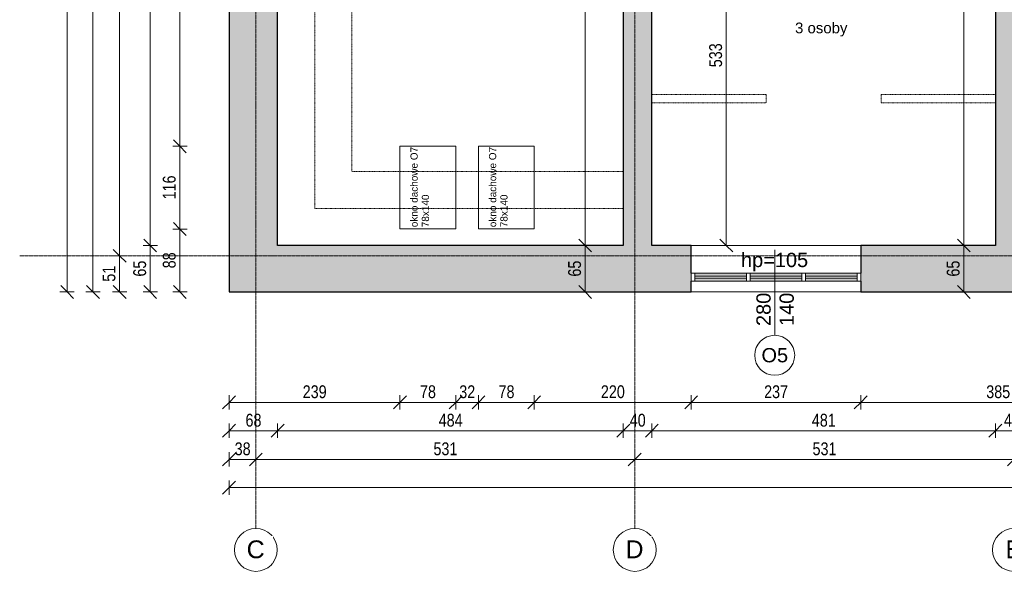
# Model space of a CAD drawing. Header units: centimetres. Extents: x 14827 to 20060, y -10807 to -8443.
# Tile 1 of 21: x 14827 to 16206, y -10807 to -10034. Entities that reach past the tile are written whole.
import ezdxf

# ---------------------------------------------------------------- set-up
doc = ezdxf.new("R2010")
doc.units = ezdxf.units.CM
for name, pattern in [('Aligning Line 1_8_', [0.635, 0.3175, -0.3175]), ('Kreska', [0.635, 0.3175, -0.3175]), ('Linia siatki', [0.9925, 0.47, -0.2175, 0.0875, -0.2175])]:
    doc.linetypes.add(name, pattern=pattern)
for name, color, linetype, lineweight in [('A-ANNO-DIMS', 211, 'Continuous', 9), ('A-ANNO-DIMS-100', 211, 'Continuous', 9), ('A-DETL', 90, 'Continuous', 9), ('A-DETL-HDLN', 90, 'Kreska', 9), ('A-DETL-THIN', 151, 'Continuous', 9), ('A-GLAZ', 151, 'Continuous', 9), ('A-WALL', 113, 'Continuous', 9), ('A-WALL-PATT', 111, 'Continuous', 25), ('G-ANNO-TEXT', 231, 'Continuous', 9), ('I-WALL', 2, 'Continuous', 9), ('S-GRID', 1, 'Continuous', 9), ('S-GRID-IDEN', 1, 'Continuous', 9)]:
    doc.layers.add(name, color=color, linetype=linetype, lineweight=lineweight)
doc.styles.add('Arial', font='arial.ttf', dxfattribs={"height": 25})
doc.styles.add('Arial_2', font='arial.ttf', dxfattribs={"width": 0.8, "height": 18})
doc.styles.add('Arial_3', font='arial.ttf', dxfattribs={"height": 10})
doc.styles.add('Arial_4', font='arial.ttf', dxfattribs={"height": 15})
doc.styles.add('Arial_5', font='arial.ttf', dxfattribs={"height": 20})
doc.dimstyles.new('Przekątna_-_1_8_mm_Arial', dxfattribs={"dimscale": 30.48, "dimtxt": 18.364669, "dimasz": 0.590551, "dimexe": 0.328084, "dimexo": 0.0625, "dimgap": 0.016404, "dimtad": 1, "dimdec": 0, "dimdsep": 46, "dimtxsty": 'Arial_2', "dimblk1": 'OBLIQUE', "dimblk2": 'OBLIQUE', "dimsah": 1, "dimcen": 0.09, "dimazin": 0, "dimtfac": 1, "dimtdec": 4, "dimtix": 1, "dimtmove": 0, "dimatfit": 3, "dimfxl": 0.328084, "dimfxlon": 1, "dimtvp": 1, "dimtolj": 1, "dimtzin": 0, "dimarcsym": 2})

# ---------------------------------------------------------------- blocks, each defined once
blk = doc.blocks.new('Aluminum_2 szybowe - 160x140 wymiana-631342-6_Poziom posadzka II pietra')
at = {"layer": 'A-GLAZ'}
h = blk.add_hatch(color=256, dxfattribs=at)
h.paths.add_polyline_path([(-59.7, 20.2), (-132.1, 20.2), (-132.1, 15.7), (-59.7, 15.7)])
h.paths.add_polyline_path([(-132.1, 13.2), (-132.1, 8.7), (-59.7, 8.7), (-59.7, 13.2)])
h = blk.add_hatch(color=256, dxfattribs=at)
h.paths.add_polyline_path([(17.8, 20.2), (-54.6, 20.2), (-54.6, 15.7), (17.8, 15.7)])
h.paths.add_polyline_path([(-54.6, 13.2), (-54.6, 8.7), (17.8, 8.7), (17.8, 13.2)])
at = {"layer": 'A-GLAZ', "lineweight": 18}
for p, q in [((-132.1, 20.2), (-137.2, 20.2)), ((-137.2, 20.2), (-137.2, 8.7)), ((-132.1, 8.7), (-132.1, 20.2)), ((-59.7, 15.7), (-132.1, 15.7)), ((-132.1, 15.7), (-132.1, 13.2)), ((-54.6, 20.2), (-59.7, 20.2)), ((-59.7, 20.2), (-59.7, 8.7)), ((-59.7, 13.2), (-59.7, 15.7)), ((-54.6, 8.7), (-54.6, 20.2)), ((17.8, 15.7), (-54.6, 15.7)), ((-54.6, 15.7), (-54.6, 13.2)), ((22.8, 20.2), (17.8, 20.2)), ((17.8, 20.2), (17.8, 8.7)), ((17.8, 13.2), (17.8, 15.7)), ((22.8, 8.7), (22.8, 20.2)), ((-137.2, 8.7), (-132.1, 8.7)), ((-132.1, 13.2), (-59.7, 13.2)), ((-59.7, 8.7), (-54.6, 8.7)), ((-54.6, 13.2), (17.8, 13.2)), ((17.8, 8.7), (22.8, 8.7))]:
    blk.add_line(p, q, dxfattribs=at)
at = {"layer": 'A-GLAZ'}
for p, q in [((-132.1, 20.2), (-59.7, 20.2)), ((-54.6, 20.2), (17.8, 20.2)), ((-59.7, 8.7), (-132.1, 8.7)), ((17.8, 8.7), (-54.6, 8.7))]:
    blk.add_line(p, q, dxfattribs=at)
blk = doc.blocks.new('Siatka - M_Symbol siatki - okrąg-11506-6_Poziom posadzka II pietra')
at = {"layer": 'S-GRID-IDEN'}
blk.add_circle((0, 0), 0.3, dxfattribs=at)
blk = doc.blocks.new('DIMBLOCK6-6_Poziom posadzka II pietra')
at = {"layer": 'A-ANNO-DIMS-100'}
for p, q in [((15816.8, -9817.7), (15807.8, -9808.7)), ((15816.8, -9817.7), (15806.8, -9817.7)), ((15816.8, -9817.7), (15816.8, -10350.7)), ((15816.8, -9817.7), (15825.8, -9826.7)), ((15816.8, -9817.7), (15826.8, -9817.7)), ((15816.8, -10350.7), (15806.8, -10350.7)), ((15816.8, -10350.7), (15807.8, -10341.7)), ((15816.8, -10350.7), (15825.8, -10359.7)), ((15816.8, -10350.7), (15826.8, -10350.7))]:
    blk.add_line(p, q, dxfattribs=at)
at = {"layer": 'A-ANNO-DIMS-100', "color": 0, "insert": (15792.9, -10100.7), "char_height": 18, "width": 39.668, "attachment_point": 1, "rotation": 90, "line_spacing_factor": 0.941778, "style": 'Arial_2'}
blk.add_mtext('533', dxfattribs=at)
blk = doc.blocks.new('_Oblique')
at = {"color": 0, "linetype": 'ByBlock', "lineweight": -2}
blk.add_line((-0.5, -0.5), (0.5, 0.5), dxfattribs=at)
blk = doc.blocks.new('DIMBLOCK8-6_Poziom posadzka II pietra')
at = {"layer": 'A-ANNO-DIMS-100'}
for p, q in [((15051.7, -10327.5), (15042.7, -10318.5)), ((15051.7, -10327.5), (15041.7, -10327.5)), ((15051.7, -10415.7), (15051.7, -10327.5)), ((15051.7, -10327.5), (15060.7, -10336.5)), ((15051.7, -10327.5), (15061.7, -10327.5)), ((15051.7, -10415.7), (15042.7, -10406.7)), ((15051.7, -10415.7), (15041.7, -10415.7)), ((15051.7, -10415.7), (15060.7, -10424.7)), ((15051.7, -10415.7), (15061.7, -10415.7))]:
    blk.add_line(p, q, dxfattribs=at)
at = {"layer": 'A-ANNO-DIMS-100', "color": 0, "insert": (15027.8, -10382.6), "char_height": 18, "width": 26.445, "attachment_point": 1, "rotation": 90, "line_spacing_factor": 0.941778, "style": 'Arial_2'}
blk.add_mtext('88', dxfattribs=at)
blk = doc.blocks.new('DIMBLOCK9-6_Poziom posadzka II pietra')
at = {"layer": 'A-ANNO-DIMS-100'}
for p, q in [((15051.7, -10211.5), (15041.7, -10211.5)), ((15051.7, -10211.5), (15042.7, -10202.5)), ((15051.7, -10327.5), (15051.7, -10211.5)), ((15051.7, -10211.5), (15060.7, -10220.5)), ((15051.7, -10211.5), (15061.7, -10211.5)), ((15051.7, -10327.5), (15042.7, -10318.5)), ((15051.7, -10327.5), (15041.7, -10327.5)), ((15051.7, -10327.5), (15060.7, -10336.5)), ((15051.7, -10327.5), (15061.7, -10327.5))]:
    blk.add_line(p, q, dxfattribs=at)
at = {"layer": 'A-ANNO-DIMS-100', "color": 0, "insert": (15027.8, -10286), "char_height": 18, "width": 39.668, "attachment_point": 1, "rotation": 90, "line_spacing_factor": 0.941778, "style": 'Arial_2'}
blk.add_mtext('116', dxfattribs=at)
blk = doc.blocks.new('DIMBLOCK10-6_Poziom posadzka II pietra')
at = {"layer": 'A-ANNO-DIMS-100'}
for p, q in [((15051.7, -9046.5), (15042.7, -9037.5)), ((15051.7, -9046.5), (15041.7, -9046.5)), ((15051.7, -10211.5), (15051.7, -9046.5)), ((15051.7, -9046.5), (15060.7, -9055.5)), ((15051.7, -9046.5), (15061.7, -9046.5)), ((15051.7, -10211.5), (15041.7, -10211.5)), ((15051.7, -10211.5), (15042.7, -10202.5)), ((15051.7, -10211.5), (15060.7, -10220.5)), ((15051.7, -10211.5), (15061.7, -10211.5))]:
    blk.add_line(p, q, dxfattribs=at)
at = {"layer": 'A-ANNO-DIMS-100', "color": 0, "insert": (15027.8, -9651), "char_height": 18, "width": 52.89, "attachment_point": 1, "rotation": 90, "line_spacing_factor": 0.941778, "style": 'Arial_2'}
blk.add_mtext('1165', dxfattribs=at)
blk = doc.blocks.new('DIMBLOCK17-6_Poziom posadzka II pietra')
at = {"layer": 'A-ANNO-DIMS-100'}
for p, q in [((14967.3, -9605.7), (14957.3, -9605.7)), ((14967.3, -9605.7), (14958.3, -9596.7)), ((14967.3, -9605.7), (14967.3, -10365)), ((14967.3, -9605.7), (14976.3, -9614.7)), ((14967.3, -9605.7), (14977.3, -9605.7)), ((14967.3, -10365), (14957.3, -10365)), ((14967.3, -10365), (14958.3, -10356)), ((14967.3, -10365), (14976.3, -10374)), ((14967.3, -10365), (14977.3, -10365))]:
    blk.add_line(p, q, dxfattribs=at)
at = {"layer": 'A-ANNO-DIMS-100', "color": 0, "insert": (14943.4, -10001.9), "char_height": 18, "width": 39.668, "attachment_point": 1, "rotation": 90, "line_spacing_factor": 0.941778, "style": 'Arial_2'}
blk.add_mtext('759', dxfattribs=at)
blk = doc.blocks.new('DIMBLOCK18-6_Poziom posadzka II pietra')
at = {"layer": 'A-ANNO-DIMS-100'}
for p, q in [((14967.3, -10365), (14957.3, -10365)), ((14967.3, -10365), (14958.3, -10356)), ((14967.3, -10365), (14967.3, -10415.7)), ((14967.3, -10365), (14976.3, -10374)), ((14967.3, -10365), (14977.3, -10365)), ((14967.3, -10415.7), (14958.3, -10406.7)), ((14967.3, -10415.7), (14957.3, -10415.7)), ((14967.3, -10415.7), (14976.3, -10424.7)), ((14967.3, -10415.7), (14977.3, -10415.7))]:
    blk.add_line(p, q, dxfattribs=at)
at = {"layer": 'A-ANNO-DIMS-100', "color": 0, "insert": (14943.4, -10401.4), "char_height": 18, "width": 26.445, "attachment_point": 1, "rotation": 90, "line_spacing_factor": 0.941778, "style": 'Arial_2'}
blk.add_mtext('51', dxfattribs=at)
blk = doc.blocks.new('DIMBLOCK21-6_Poziom posadzka II pietra')
at = {"layer": 'A-ANNO-DIMS-100'}
for p, q in [((15010.2, -8907.7), (15001.2, -8898.7)), ((15010.2, -8907.7), (15000.2, -8907.7)), ((15010.2, -8907.7), (15010.2, -10350.7)), ((15010.2, -8907.7), (15019.2, -8916.7)), ((15010.2, -8907.7), (15020.2, -8907.7)), ((15010.2, -10350.7), (15000.2, -10350.7)), ((15010.2, -10350.7), (15001.2, -10341.7)), ((15010.2, -10350.7), (15019.2, -10359.7)), ((15010.2, -10350.7), (15020.2, -10350.7))]:
    blk.add_line(p, q, dxfattribs=at)
at = {"layer": 'A-ANNO-DIMS-100', "color": 0, "insert": (14986.4, -9651.3), "char_height": 18, "width": 52.89, "attachment_point": 1, "rotation": 90, "line_spacing_factor": 0.941778, "style": 'Arial_2'}
blk.add_mtext('1443', dxfattribs=at)
blk = doc.blocks.new('DIMBLOCK22-6_Poziom posadzka II pietra')
at = {"layer": 'A-ANNO-DIMS-100'}
for p, q in [((15010.2, -10350.7), (15000.2, -10350.7)), ((15010.2, -10350.7), (15001.2, -10341.7)), ((15010.2, -10350.7), (15010.2, -10415.7)), ((15010.2, -10350.7), (15019.2, -10359.7)), ((15010.2, -10350.7), (15020.2, -10350.7)), ((15010.2, -10415.7), (15001.2, -10406.7)), ((15010.2, -10415.7), (15000.2, -10415.7)), ((15010.2, -10415.7), (15019.2, -10424.7)), ((15010.2, -10415.7), (15020.2, -10415.7))]:
    blk.add_line(p, q, dxfattribs=at)
at = {"layer": 'A-ANNO-DIMS-100', "color": 0, "insert": (14986.4, -10394.2), "char_height": 18, "width": 26.445, "attachment_point": 1, "rotation": 90, "line_spacing_factor": 0.941778, "style": 'Arial_2'}
blk.add_mtext('65', dxfattribs=at)
blk = doc.blocks.new('DIMBLOCK24-6_Poziom posadzka II pietra')
at = {"layer": 'A-ANNO-DIMS-100'}
for p, q in [((14930, -8842.7), (14921, -8833.7)), ((14930, -8842.7), (14920, -8842.7)), ((14930, -8842.7), (14930, -10415.7)), ((14930, -8842.7), (14939, -8851.7)), ((14930, -8842.7), (14940, -8842.7)), ((14930, -10415.7), (14921, -10406.7)), ((14930, -10415.7), (14920, -10415.7)), ((14930, -10415.7), (14939, -10424.7)), ((14930, -10415.7), (14940, -10415.7))]:
    blk.add_line(p, q, dxfattribs=at)
at = {"layer": 'A-ANNO-DIMS-100', "color": 0, "insert": (14906.2, -9651.3), "char_height": 18, "width": 52.89, "attachment_point": 1, "rotation": 90, "line_spacing_factor": 0.941778, "style": 'Arial_2'}
blk.add_mtext('1573', dxfattribs=at)
blk = doc.blocks.new('DIMBLOCK25-6_Poziom posadzka II pietra')
at = {"layer": 'A-ANNO-DIMS-100'}
for p, q in [((14893.8, -8812.7), (14884.8, -8803.7)), ((14893.8, -8812.7), (14883.8, -8812.7)), ((14893.8, -8812.7), (14893.8, -10415.7)), ((14893.8, -8812.7), (14902.8, -8821.7)), ((14893.8, -8812.7), (14903.8, -8812.7)), ((14893.8, -10415.7), (14884.8, -10406.7)), ((14893.8, -10415.7), (14883.8, -10415.7)), ((14893.8, -10415.7), (14902.8, -10424.7)), ((14893.8, -10415.7), (14903.8, -10415.7))]:
    blk.add_line(p, q, dxfattribs=at)
at = {"layer": 'A-ANNO-DIMS-100', "color": 0, "insert": (14870, -9636.3), "char_height": 18, "width": 52.89, "attachment_point": 1, "rotation": 90, "line_spacing_factor": 0.941778, "style": 'Arial_2'}
blk.add_mtext('1603', dxfattribs=at)
blk = doc.blocks.new('DIMBLOCK70-6_Poziom posadzka II pietra')
at = {"layer": 'A-ANNO-DIMS-100'}
for p, q in [((15120.6, -10570.5), (15120.6, -10560.5)), ((15359.9, -10570.5), (15359.9, -10560.5)), ((15120.6, -10570.5), (15111.6, -10579.5)), ((15120.6, -10570.5), (15129.6, -10561.5)), ((15120.6, -10570.5), (15359.9, -10570.5)), ((15120.6, -10570.5), (15120.6, -10580.5)), ((15359.9, -10570.5), (15350.9, -10579.5)), ((15359.9, -10570.5), (15368.9, -10561.5)), ((15359.9, -10570.5), (15359.9, -10580.5))]:
    blk.add_line(p, q, dxfattribs=at)
at = {"layer": 'A-ANNO-DIMS-100', "color": 0, "insert": (15223.7, -10546.6), "char_height": 18, "width": 39.668, "attachment_point": 1, "line_spacing_factor": 0.941778, "style": 'Arial_2'}
blk.add_mtext('239', dxfattribs=at)
blk = doc.blocks.new('DIMBLOCK71-6_Poziom posadzka II pietra')
at = {"layer": 'A-ANNO-DIMS-100'}
for p, q in [((15359.9, -10570.5), (15359.9, -10560.5)), ((15437.9, -10570.5), (15437.9, -10560.5)), ((15359.9, -10570.5), (15350.9, -10579.5)), ((15359.9, -10570.5), (15368.9, -10561.5)), ((15359.9, -10570.5), (15437.9, -10570.5)), ((15359.9, -10570.5), (15359.9, -10580.5)), ((15437.9, -10570.5), (15428.9, -10579.5)), ((15437.9, -10570.5), (15446.9, -10561.5)), ((15437.9, -10570.5), (15437.9, -10580.5))]:
    blk.add_line(p, q, dxfattribs=at)
at = {"layer": 'A-ANNO-DIMS-100', "color": 0, "insert": (15387.9, -10546.6), "char_height": 18, "width": 26.445, "attachment_point": 1, "line_spacing_factor": 0.941778, "style": 'Arial_2'}
blk.add_mtext('78', dxfattribs=at)
blk = doc.blocks.new('DIMBLOCK72-6_Poziom posadzka II pietra')
at = {"layer": 'A-ANNO-DIMS-100'}
for p, q in [((15437.9, -10570.5), (15437.9, -10560.5)), ((15469.9, -10570.5), (15469.9, -10560.5)), ((15437.9, -10570.5), (15428.9, -10579.5)), ((15437.9, -10570.5), (15446.9, -10561.5)), ((15437.9, -10570.5), (15469.9, -10570.5)), ((15437.9, -10570.5), (15437.9, -10580.5)), ((15469.9, -10570.5), (15460.9, -10579.5)), ((15469.9, -10570.5), (15478.9, -10561.5)), ((15469.9, -10570.5), (15469.9, -10580.5))]:
    blk.add_line(p, q, dxfattribs=at)
at = {"layer": 'A-ANNO-DIMS-100', "color": 0, "insert": (15442.9, -10546.6), "char_height": 18, "width": 26.445, "attachment_point": 1, "line_spacing_factor": 0.941778, "style": 'Arial_2'}
blk.add_mtext('32', dxfattribs=at)
blk = doc.blocks.new('DIMBLOCK73-6_Poziom posadzka II pietra')
at = {"layer": 'A-ANNO-DIMS-100'}
for p, q in [((15469.9, -10570.5), (15469.9, -10560.5)), ((15547.9, -10570.5), (15547.9, -10560.5)), ((15469.9, -10570.5), (15460.9, -10579.5)), ((15469.9, -10570.5), (15478.9, -10561.5)), ((15469.9, -10570.5), (15547.9, -10570.5)), ((15469.9, -10570.5), (15469.9, -10580.5)), ((15547.9, -10570.5), (15538.9, -10579.5)), ((15547.9, -10570.5), (15556.9, -10561.5)), ((15547.9, -10570.5), (15547.9, -10580.5))]:
    blk.add_line(p, q, dxfattribs=at)
at = {"layer": 'A-ANNO-DIMS-100', "color": 0, "insert": (15497.9, -10546.6), "char_height": 18, "width": 26.445, "attachment_point": 1, "line_spacing_factor": 0.941778, "style": 'Arial_2'}
blk.add_mtext('78', dxfattribs=at)
blk = doc.blocks.new('DIMBLOCK74-6_Poziom posadzka II pietra')
at = {"layer": 'A-ANNO-DIMS-100'}
for p, q in [((15547.9, -10570.5), (15547.9, -10560.5)), ((15767.6, -10570.5), (15767.6, -10560.5)), ((15547.9, -10570.5), (15538.9, -10579.5)), ((15547.9, -10570.5), (15556.9, -10561.5)), ((15547.9, -10570.5), (15767.6, -10570.5)), ((15547.9, -10570.5), (15547.9, -10580.5)), ((15767.6, -10570.5), (15758.6, -10579.5)), ((15767.6, -10570.5), (15776.6, -10561.5)), ((15767.6, -10570.5), (15767.6, -10580.5))]:
    blk.add_line(p, q, dxfattribs=at)
at = {"layer": 'A-ANNO-DIMS-100', "color": 0, "insert": (15641.2, -10546.6), "char_height": 18, "width": 39.668, "attachment_point": 1, "line_spacing_factor": 0.941778, "style": 'Arial_2'}
blk.add_mtext('220', dxfattribs=at)
blk = doc.blocks.new('DIMBLOCK75-6_Poziom posadzka II pietra')
at = {"layer": 'A-ANNO-DIMS-100'}
for p, q in [((15767.6, -10570.5), (15767.6, -10560.5)), ((16005.1, -10570.5), (16005.1, -10560.5)), ((15767.6, -10570.5), (15758.6, -10579.5)), ((15767.6, -10570.5), (15776.6, -10561.5)), ((15767.6, -10570.5), (16005.1, -10570.5)), ((15767.6, -10570.5), (15767.6, -10580.5)), ((16005.1, -10570.5), (15996.1, -10579.5)), ((16005.1, -10570.5), (16014.1, -10561.5)), ((16005.1, -10570.5), (16005.1, -10580.5))]:
    blk.add_line(p, q, dxfattribs=at)
at = {"layer": 'A-ANNO-DIMS-100', "color": 0, "insert": (15869.8, -10546.6), "char_height": 18, "width": 39.668, "attachment_point": 1, "line_spacing_factor": 0.941778, "style": 'Arial_2'}
blk.add_mtext('237', dxfattribs=at)
blk = doc.blocks.new('DIMBLOCK76-6_Poziom posadzka II pietra')
at = {"layer": 'A-ANNO-DIMS-100'}
for p, q in [((16005.1, -10570.5), (16005.1, -10560.5)), ((16389.6, -10570.5), (16389.6, -10560.5)), ((16005.1, -10570.5), (15996.1, -10579.5)), ((16005.1, -10570.5), (16014.1, -10561.5)), ((16005.1, -10570.5), (16389.6, -10570.5)), ((16005.1, -10570.5), (16005.1, -10580.5)), ((16389.6, -10570.5), (16380.6, -10579.5)), ((16389.6, -10570.5), (16398.6, -10561.5)), ((16389.6, -10570.5), (16389.6, -10580.5))]:
    blk.add_line(p, q, dxfattribs=at)
at = {"layer": 'A-ANNO-DIMS-100', "color": 0, "insert": (16180.8, -10546.6), "char_height": 18, "width": 39.668, "attachment_point": 1, "line_spacing_factor": 0.941778, "style": 'Arial_2'}
blk.add_mtext('385', dxfattribs=at)
blk = doc.blocks.new('DIMBLOCK85-6_Poziom posadzka II pietra')
at = {"layer": 'A-ANNO-DIMS-100'}
for p, q in [((15120.6, -10610.3), (15120.6, -10600.3)), ((15120.6, -10610.3), (15129.6, -10601.3)), ((15188.6, -10610.3), (15188.6, -10600.3)), ((15188.6, -10610.3), (15197.6, -10601.3)), ((15120.6, -10610.3), (15111.6, -10619.3)), ((15120.6, -10610.3), (15188.6, -10610.3)), ((15120.6, -10610.3), (15120.6, -10620.3)), ((15188.6, -10610.3), (15179.6, -10619.3)), ((15188.6, -10610.3), (15188.6, -10620.3))]:
    blk.add_line(p, q, dxfattribs=at)
at = {"layer": 'A-ANNO-DIMS-100', "color": 0, "insert": (15143.6, -10586.5), "char_height": 18, "width": 26.445, "attachment_point": 1, "line_spacing_factor": 0.941778, "style": 'Arial_2'}
blk.add_mtext('68', dxfattribs=at)
blk = doc.blocks.new('DIMBLOCK86-6_Poziom posadzka II pietra')
at = {"layer": 'A-ANNO-DIMS-100'}
for p, q in [((15188.6, -10610.3), (15188.6, -10600.3)), ((15188.6, -10610.3), (15197.6, -10601.3)), ((15672.6, -10610.3), (15672.6, -10600.3)), ((15672.6, -10610.3), (15681.6, -10601.3)), ((15188.6, -10610.3), (15179.6, -10619.3)), ((15188.6, -10610.3), (15672.6, -10610.3)), ((15188.6, -10610.3), (15188.6, -10620.3)), ((15672.6, -10610.3), (15663.6, -10619.3)), ((15672.6, -10610.3), (15672.6, -10620.3))]:
    blk.add_line(p, q, dxfattribs=at)
at = {"layer": 'A-ANNO-DIMS-100', "color": 0, "insert": (15414.1, -10586.5), "char_height": 18, "width": 39.668, "attachment_point": 1, "line_spacing_factor": 0.941778, "style": 'Arial_2'}
blk.add_mtext('484', dxfattribs=at)
blk = doc.blocks.new('DIMBLOCK87-6_Poziom posadzka II pietra')
at = {"layer": 'A-ANNO-DIMS-100'}
for p, q in [((15672.6, -10610.3), (15672.6, -10600.3)), ((15672.6, -10610.3), (15681.6, -10601.3)), ((15712.6, -10610.3), (15712.6, -10600.3)), ((15712.6, -10610.3), (15721.6, -10601.3)), ((15672.6, -10610.3), (15663.6, -10619.3)), ((15672.6, -10610.3), (15712.6, -10610.3)), ((15672.6, -10610.3), (15672.6, -10620.3)), ((15712.6, -10610.3), (15703.6, -10619.3)), ((15712.6, -10610.3), (15712.6, -10620.3))]:
    blk.add_line(p, q, dxfattribs=at)
at = {"layer": 'A-ANNO-DIMS-100', "color": 0, "insert": (15681.6, -10586.5), "char_height": 18, "width": 26.445, "attachment_point": 1, "line_spacing_factor": 0.941778, "style": 'Arial_2'}
blk.add_mtext('40', dxfattribs=at)
blk = doc.blocks.new('DIMBLOCK88-6_Poziom posadzka II pietra')
at = {"layer": 'A-ANNO-DIMS-100'}
for p, q in [((15712.6, -10610.3), (15712.6, -10600.3)), ((15712.6, -10610.3), (15721.6, -10601.3)), ((16193.6, -10610.3), (16193.6, -10600.3)), ((16193.6, -10610.3), (16202.6, -10601.3)), ((15712.6, -10610.3), (15703.6, -10619.3)), ((15712.6, -10610.3), (16193.6, -10610.3)), ((15712.6, -10610.3), (15712.6, -10620.3)), ((16193.6, -10610.3), (16184.6, -10619.3)), ((16193.6, -10610.3), (16193.6, -10620.3))]:
    blk.add_line(p, q, dxfattribs=at)
at = {"layer": 'A-ANNO-DIMS-100', "color": 0, "insert": (15936.6, -10586.5), "char_height": 18, "width": 39.668, "attachment_point": 1, "line_spacing_factor": 0.941778, "style": 'Arial_2'}
blk.add_mtext('481', dxfattribs=at)
blk = doc.blocks.new('DIMBLOCK89-6_Poziom posadzka II pietra')
at = {"layer": 'A-ANNO-DIMS-100'}
for p, q in [((16193.6, -10610.3), (16193.6, -10600.3)), ((16193.6, -10610.3), (16202.6, -10601.3)), ((16239.6, -10610.3), (16239.6, -10600.3)), ((16239.6, -10610.3), (16248.6, -10601.3)), ((16193.6, -10610.3), (16184.6, -10619.3)), ((16193.6, -10610.3), (16239.6, -10610.3)), ((16193.6, -10610.3), (16193.6, -10620.3)), ((16239.6, -10610.3), (16230.6, -10619.3)), ((16239.6, -10610.3), (16239.6, -10620.3))]:
    blk.add_line(p, q, dxfattribs=at)
at = {"layer": 'A-ANNO-DIMS-100', "color": 0, "insert": (16205.6, -10586.5), "char_height": 18, "width": 26.445, "attachment_point": 1, "line_spacing_factor": 0.941778, "style": 'Arial_2'}
blk.add_mtext('46', dxfattribs=at)
blk = doc.blocks.new('DIMBLOCK96-6_Poziom posadzka II pietra')
at = {"layer": 'A-ANNO-DIMS-100'}
for p, q in [((15120.6, -10650.5), (15120.6, -10640.5)), ((15120.6, -10650.5), (15129.6, -10641.5)), ((15158.1, -10650.5), (15158.1, -10640.5)), ((15158.1, -10650.5), (15167.1, -10641.5)), ((15120.6, -10650.5), (15111.6, -10659.5)), ((15120.6, -10650.5), (15158.1, -10650.5)), ((15120.6, -10650.5), (15120.6, -10660.5)), ((15158.1, -10650.5), (15149.1, -10659.5)), ((15158.1, -10650.5), (15158.1, -10660.5))]:
    blk.add_line(p, q, dxfattribs=at)
at = {"layer": 'A-ANNO-DIMS-100', "color": 0, "insert": (15128.4, -10626.6), "char_height": 18, "width": 26.445, "attachment_point": 1, "line_spacing_factor": 0.941778, "style": 'Arial_2'}
blk.add_mtext('38', dxfattribs=at)
blk = doc.blocks.new('DIMBLOCK97-6_Poziom posadzka II pietra')
at = {"layer": 'A-ANNO-DIMS-100'}
for p, q in [((15158.1, -10650.5), (15158.1, -10640.5)), ((15158.1, -10650.5), (15167.1, -10641.5)), ((15688.6, -10650.5), (15688.6, -10640.5)), ((15688.6, -10650.5), (15697.6, -10641.5)), ((15158.1, -10650.5), (15149.1, -10659.5)), ((15158.1, -10650.5), (15688.6, -10650.5)), ((15158.1, -10650.5), (15158.1, -10660.5)), ((15688.6, -10650.5), (15679.6, -10659.5)), ((15688.6, -10650.5), (15688.6, -10660.5))]:
    blk.add_line(p, q, dxfattribs=at)
at = {"layer": 'A-ANNO-DIMS-100', "color": 0, "insert": (15406.8, -10626.6), "char_height": 18, "width": 39.668, "attachment_point": 1, "line_spacing_factor": 0.941778, "style": 'Arial_2'}
blk.add_mtext('531', dxfattribs=at)
blk = doc.blocks.new('DIMBLOCK98-6_Poziom posadzka II pietra')
at = {"layer": 'A-ANNO-DIMS-100'}
for p, q in [((15688.6, -10650.5), (15688.6, -10640.5)), ((15688.6, -10650.5), (15697.6, -10641.5)), ((16219.6, -10650.5), (16219.6, -10640.5)), ((16219.6, -10650.5), (16228.6, -10641.5)), ((15688.6, -10650.5), (15679.6, -10659.5)), ((15688.6, -10650.5), (16219.6, -10650.5)), ((15688.6, -10650.5), (15688.6, -10660.5)), ((16219.6, -10650.5), (16210.6, -10659.5)), ((16219.6, -10650.5), (16219.6, -10660.5))]:
    blk.add_line(p, q, dxfattribs=at)
at = {"layer": 'A-ANNO-DIMS-100', "color": 0, "insert": (15937.6, -10626.6), "char_height": 18, "width": 39.668, "attachment_point": 1, "line_spacing_factor": 0.941778, "style": 'Arial_2'}
blk.add_mtext('531', dxfattribs=at)
blk = doc.blocks.new('DIMBLOCK103-6_Poziom posadzka II pietra')
at = {"layer": 'A-ANNO-DIMS-100'}
for p, q in [((15120.6, -10690), (15120.6, -10680)), ((15120.6, -10690), (15129.6, -10681)), ((17920.6, -10690), (17920.6, -10680)), ((17920.6, -10690), (17929.6, -10681)), ((15120.6, -10690), (15111.6, -10699)), ((15120.6, -10690), (17920.6, -10690)), ((15120.6, -10690), (15120.6, -10700)), ((17920.6, -10690), (17911.6, -10699)), ((17920.6, -10690), (17920.6, -10700))]:
    blk.add_line(p, q, dxfattribs=at)
at = {"layer": 'A-ANNO-DIMS-100', "color": 0, "insert": (16498.6, -10666.1), "char_height": 18, "width": 52.89, "attachment_point": 1, "line_spacing_factor": 0.941778, "style": 'Arial_2'}
blk.add_mtext('2800', dxfattribs=at)
blk = doc.blocks.new('DIMBLOCK180-6_Poziom posadzka II pietra')
at = {"layer": 'A-ANNO-DIMS-100'}
for p, q in [((15619.3, -10350.7), (15609.3, -10350.7)), ((15619.3, -10350.7), (15610.3, -10341.7)), ((15619.3, -10415.7), (15619.3, -10350.7)), ((15619.3, -10350.7), (15628.3, -10359.7)), ((15619.3, -10350.7), (15629.3, -10350.7)), ((15619.3, -10415.7), (15610.3, -10406.7)), ((15619.3, -10415.7), (15609.3, -10415.7)), ((15619.3, -10415.7), (15628.3, -10424.7)), ((15619.3, -10415.7), (15629.3, -10415.7))]:
    blk.add_line(p, q, dxfattribs=at)
at = {"layer": 'A-ANNO-DIMS-100', "color": 0, "insert": (15595.4, -10394.2), "char_height": 18, "width": 26.445, "attachment_point": 1, "rotation": 90, "line_spacing_factor": 0.941778, "style": 'Arial_2'}
blk.add_mtext('65', dxfattribs=at)
blk = doc.blocks.new('DIMBLOCK181-6_Poziom posadzka II pietra')
at = {"layer": 'A-ANNO-DIMS-100'}
for p, q in [((15619.3, -9631.7), (15610.3, -9622.7)), ((15619.3, -9631.7), (15609.3, -9631.7)), ((15619.3, -10350.7), (15619.3, -9631.7)), ((15619.3, -9631.7), (15628.3, -9640.7)), ((15619.3, -9631.7), (15629.3, -9631.7)), ((15619.3, -10350.7), (15609.3, -10350.7)), ((15619.3, -10350.7), (15610.3, -10341.7)), ((15619.3, -10350.7), (15628.3, -10359.7)), ((15619.3, -10350.7), (15629.3, -10350.7))]:
    blk.add_line(p, q, dxfattribs=at)
at = {"layer": 'A-ANNO-DIMS-100', "color": 0, "insert": (15595.4, -10007.7), "char_height": 18, "width": 39.668, "attachment_point": 1, "rotation": 90, "line_spacing_factor": 0.941778, "style": 'Arial_2'}
blk.add_mtext('719', dxfattribs=at)
blk = doc.blocks.new('DIMBLOCK187-6_Poziom posadzka II pietra')
at = {"layer": 'A-ANNO-DIMS-100'}
for p, q in [((16149.4, -10350.7), (16139.4, -10350.7)), ((16149.4, -10350.7), (16140.4, -10341.7)), ((16149.4, -10415.7), (16149.4, -10350.7)), ((16149.4, -10350.7), (16158.4, -10359.7)), ((16149.4, -10350.7), (16159.4, -10350.7)), ((16149.4, -10415.7), (16140.4, -10406.7)), ((16149.4, -10415.7), (16139.4, -10415.7)), ((16149.4, -10415.7), (16158.4, -10424.7)), ((16149.4, -10415.7), (16159.4, -10415.7))]:
    blk.add_line(p, q, dxfattribs=at)
at = {"layer": 'A-ANNO-DIMS-100', "color": 0, "insert": (16125.5, -10394.2), "char_height": 18, "width": 26.445, "attachment_point": 1, "rotation": 90, "line_spacing_factor": 0.941778, "style": 'Arial_2'}
blk.add_mtext('65', dxfattribs=at)
blk = doc.blocks.new('DIMBLOCK188-6_Poziom posadzka II pietra')
at = {"layer": 'A-ANNO-DIMS-100'}
for p, q in [((16149.4, -9605.7), (16139.4, -9605.7)), ((16149.4, -9605.7), (16140.4, -9596.7)), ((16149.4, -10350.7), (16149.4, -9605.7)), ((16149.4, -9605.7), (16158.4, -9614.7)), ((16149.4, -9605.7), (16159.4, -9605.7)), ((16149.4, -10350.7), (16139.4, -10350.7)), ((16149.4, -10350.7), (16140.4, -10341.7)), ((16149.4, -10350.7), (16158.4, -10359.7)), ((16149.4, -10350.7), (16159.4, -10350.7))]:
    blk.add_line(p, q, dxfattribs=at)
at = {"layer": 'A-ANNO-DIMS-100', "color": 0, "insert": (16125.5, -9994.7), "char_height": 18, "width": 39.668, "attachment_point": 1, "rotation": 90, "line_spacing_factor": 0.941778, "style": 'Arial_2'}
blk.add_mtext('745', dxfattribs=at)

msp = doc.modelspace()

# ---------------------------------------------------------------- hatches: boundary and pattern name
at = {"layer": 'A-WALL-PATT', "lineweight": 9}
h = msp.add_hatch(color=256, dxfattribs=at)
h.paths.add_polyline_path([(16193.62, -10415.71), (16239.62, -10415.71), (16239.62, -9569.71), (16193.62, -9569.71), (16193.62, -10350.71)])
h.paths.add_polyline_path([(16193.62, -9424.71), (16239.62, -9424.71), (16239.62, -8812.71), (16193.62, -8812.71), (16193.62, -9424.22)])
for points in [[(15120.62, -10415.71), (15188.62, -10415.71), (15188.62, -8842.71), (15120.62, -8842.71), (15120.62, -9662.77)], [(15679.62, -10415.71), (15679.62, -10350.71), (15188.62, -10350.71), (15188.62, -10415.71), (15443.95, -10415.71)]]:
    msp.add_hatch(color=256, dxfattribs=at).paths.add_polyline_path(points)
h = msp.add_hatch(color=256, dxfattribs=at)
h.paths.add_polyline_path([(15712.62, -10350.71), (15712.62, -9538.21), (15672.62, -9538.21), (15672.62, -10350.71), (15679.62, -10350.71)])
h.paths.add_polyline_path([(15712.62, -9448.21), (15712.62, -8907.71), (15672.62, -8907.71), (15672.62, -9448.21), (15709.12, -9448.21)])
h = msp.add_hatch(color=256, dxfattribs=at)
h.paths.add_polyline_path([(16109.11, -10415.71), (16193.62, -10415.71), (16193.62, -10350.71), (16005.08, -10350.71), (16005.08, -10415.71)])
h.paths.add_polyline_path([(15679.62, -10415.71), (15767.62, -10415.71), (15767.62, -10350.71), (15679.62, -10350.71)])

# ---------------------------------------------------------------- linework, layer by layer
at = {"layer": 'A-DETL', "linetype": 'Aligning Line 1_8_'}
for p, q in [((15240.62, -8959.71), (15240.62, -10298.71)), ((15292.62, -9011.71), (15292.62, -10246.71)), ((15292.62, -10246.71), (15672.62, -10246.71)), ((15240.62, -10298.71), (15672.62, -10298.71))]:
    msp.add_line(p, q, dxfattribs=at)
at = {"layer": 'A-DETL-HDLN'}
for p, q in [((15872.62, -10138.71), (15712.62, -10138.71)), ((15872.62, -10150.71), (15872.62, -10138.71)), ((16033.62, -10150.71), (16033.62, -10138.71)), ((16033.62, -10138.71), (16193.62, -10138.71)), ((15712.62, -10150.71), (15872.62, -10150.71)), ((16193.62, -10150.71), (16033.62, -10150.71))]:
    msp.add_line(p, q, dxfattribs=at)
at = {"layer": 'A-DETL-THIN'}
for p, q in [((15359.92, -10211.46), (15437.92, -10211.46)), ((15359.92, -10327.46), (15359.92, -10211.46)), ((15437.92, -10211.46), (15437.92, -10327.46)), ((15469.92, -10211.46), (15547.92, -10211.46)), ((15469.92, -10327.46), (15469.92, -10211.46)), ((15547.92, -10211.46), (15547.92, -10327.46)), ((15437.92, -10327.46), (15359.92, -10327.46)), ((15547.92, -10327.46), (15469.92, -10327.46)), ((15884.62, -10476.48), (15884.62, -10356.48))]:
    msp.add_line(p, q, dxfattribs=at)
msp.add_circle((15884.62, -10504.48), 28, dxfattribs=at)
at = {"layer": 'A-WALL', "lineweight": 25}
for p, q in [((15120.62, -8842.71), (15120.62, -10415.71)), ((15188.62, -10350.71), (15188.62, -8907.71)), ((16193.62, -9605.71), (16193.62, -10350.71)), ((15672.62, -10350.71), (15188.62, -10350.71)), ((15767.62, -10350.71), (15712.62, -10350.71)), ((15767.62, -10389.28), (15767.62, -10350.71)), ((16193.62, -10350.71), (16005.08, -10350.71)), ((16005.08, -10350.71), (16005.08, -10389.28)), ((15767.62, -10415.71), (15767.62, -10400.71)), ((16005.08, -10400.71), (16005.08, -10415.71)), ((15120.62, -10415.71), (15767.62, -10415.71)), ((16005.08, -10415.71), (16389.62, -10415.71))]:
    msp.add_line(p, q, dxfattribs=at)
at = {"layer": 'A-WALL'}
for p, q in [((15767.62, -10350.71), (16005.08, -10350.71)), ((16005.08, -10415.71), (15767.62, -10415.71))]:
    msp.add_line(p, q, dxfattribs=at)
at = {"layer": 'I-WALL', "lineweight": 25}
for p, q in [((15672.62, -9631.71), (15672.62, -10350.71)), ((15712.62, -10350.71), (15712.62, -9817.71))]:
    msp.add_line(p, q, dxfattribs=at)
at = {"layer": 'S-GRID', "linetype": 'Linia siatki'}
for p, q in [((15158.12, -8443.11), (15158.12, -10747.39)), ((15688.62, -8443.11), (15688.62, -10747.39)), ((14827.42, -10364.96), (18350.45, -10364.96))]:
    msp.add_line(p, q, dxfattribs=at)

# ---------------------------------------------------------------- block references
at = {"layer": 'A-GLAZ', "rotation": 180}
for p in [(15790.46, -10380.56), (15867.92, -10380.56)]:
    msp.add_blockref('Aluminum_2 szybowe - 160x140 wymiana-631342-6_Poziom posadzka II pietra', p, dxfattribs=at)
at = {"layer": 'S-GRID-IDEN', "xscale": 99.99999999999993, "yscale": 99.99999999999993, "zscale": 99.99999999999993, "rotation": 180}
for p in [(15158.12, -10777.39), (15688.62, -10777.39), (16219.62, -10777.39)]:
    msp.add_blockref('Siatka - M_Symbol siatki - okrąg-11506-6_Poziom posadzka II pietra', p, dxfattribs=at)

# ---------------------------------------------------------------- texts
at = {"layer": 'G-ANNO-TEXT', "color": 7, "attachment_point": 1}
for s, insert, char_height, width, style in [('3 osoby', (15913.09, -10038.07), 15, 87.3839, 'Arial_4'), ('hp=105', (15837.46, -10360.86), 20, 116.2447, 'Arial_5'), ('O5', (15866.1, -10494.36), 20, 45.6962, 'Arial_5')]:
    msp.add_mtext(s, dxfattribs=dict(at, insert=insert, char_height=char_height, width=width, style=style))
at = {"layer": 'G-ANNO-TEXT', "color": 7, "attachment_point": 1, "rotation": 90}
for s, insert, char_height, width, style in [('okno dachowe O7 ', (15374.63, -10324.96), 10, 140.2953, 'Arial_3'), ('okno dachowe O7 ', (15484.63, -10324.96), 10, 140.2953, 'Arial_3'), ('78x140', (15390.5, -10324.96), 10, 56.1181, 'Arial_3'), ('78x140', (15500.5, -10324.96), 10, 56.1181, 'Arial_3'), ('280', (15858.95, -10463.44), 20, 57.7215, 'Arial_5'), ('140', (15891.36, -10463.44), 20, 57.7215, 'Arial_5')]:
    msp.add_mtext(s, dxfattribs=dict(at, insert=insert, char_height=char_height, width=width, style=style))

# ---------------------------------------------------------------- dimensions: what is measured, and where the dimension line sits
at = {"layer": 'A-ANNO-DIMS'}
for base, p1, p2, override, picture, middle in [((14893.82, -10415.71), (14903.82, -8812.71), (14903.82, -10415.71), {"dimpost": '<>', "dimfxl": 1603}, 'DIMBLOCK25-6_Poziom posadzka II pietra', (14884.13, -9614.21)), ((14930.03, -10415.71), (14940.03, -8842.71), (14940.03, -10415.71), {"dimpost": '<>', "dimfxl": 1573}, 'DIMBLOCK24-6_Poziom posadzka II pietra', (14920.33, -9629.21)), ((15010.24, -10350.71), (15020.24, -8907.71), (15020.24, -10350.71), {"dimpost": '<>', "dimfxl": 1443}, 'DIMBLOCK21-6_Poziom posadzka II pietra', (15000.54, -9629.21)), ((15051.66, -9046.46), (15061.66, -10211.46), (15061.66, -9046.46), {"dimpost": '<>', "dimfxl": 1165}, 'DIMBLOCK10-6_Poziom posadzka II pietra', (15041.97, -9628.96)), ((14967.28, -10364.96), (14977.28, -9605.71), (14977.28, -10364.96), {"dimpost": '<>', "dimfxl": 759.25}, 'DIMBLOCK17-6_Poziom posadzka II pietra', (14957.59, -9985.34)), ((16149.41, -9605.71), (16139.41, -10350.71), (16139.41, -9605.71), {"dimpost": '<>', "dimfxl": 745}, 'DIMBLOCK188-6_Poziom posadzka II pietra', (16139.76, -9978.21)), ((15619.29, -9631.71), (15609.29, -10350.71), (15609.29, -9631.71), {"dimpost": '<>', "dimfxl": 719}, 'DIMBLOCK181-6_Poziom posadzka II pietra', (15609.6, -9991.21)), ((15816.77, -10350.71), (15826.77, -9817.71), (15826.77, -10350.71), {"dimpost": '<>', "dimfxl": 533}, 'DIMBLOCK6-6_Poziom posadzka II pietra', (15807.08, -10084.21)), ((15051.66, -10211.46), (15061.66, -10327.46), (15061.66, -10211.46), {"dimpost": '<>', "dimfxl": 116}, 'DIMBLOCK9-6_Poziom posadzka II pietra', (15041.97, -10269.46)), ((15051.66, -10327.46), (15061.66, -10415.71), (15061.66, -10327.46), {"dimpost": '<>', "dimfxl": 88.258738}, 'DIMBLOCK8-6_Poziom posadzka II pietra', (15041.97, -10371.59)), ((15010.24, -10415.71), (15020.24, -10350.71), (15020.24, -10415.71), {"dimpost": '<>', "dimfxl": 65}, 'DIMBLOCK22-6_Poziom posadzka II pietra', (15000.55, -10383.21)), ((15619.29, -10350.71), (15609.29, -10415.71), (15609.29, -10350.71), {"dimpost": '<>', "dimfxl": 65}, 'DIMBLOCK180-6_Poziom posadzka II pietra', (15609.6, -10383.21)), ((16149.41, -10350.71), (16139.41, -10415.71), (16139.41, -10350.71), {"dimpost": '<>', "dimfxl": 65}, 'DIMBLOCK187-6_Poziom posadzka II pietra', (16139.72, -10383.21)), ((14967.28, -10415.71), (14977.28, -10364.96), (14977.28, -10415.71), {"dimpost": '<>', "dimfxl": 50.75}, 'DIMBLOCK18-6_Poziom posadzka II pietra', (14957.59, -10390.34))]:
    dim = msp.add_linear_dim(base=base, p1=p1, p2=p2, angle=90, dimstyle='Przekątna_-_1_8_mm_Arial', override=override, dxfattribs=at)
    dim.commit()
    dim.dimension.update_dxf_attribs({"geometry": picture, "text_midpoint": middle})
for base, p1, p2, override, picture, middle in [((15359.92, -10570.46), (15120.62, -10560.46), (15359.92, -10560.46), {"dimpost": '<>', "dimfxl": 239.296342}, 'DIMBLOCK70-6_Poziom posadzka II pietra', (15240.27, -10560.77)), ((15437.92, -10570.46), (15359.92, -10560.46), (15437.92, -10560.46), {"dimpost": '<>', "dimfxl": 78}, 'DIMBLOCK71-6_Poziom posadzka II pietra', (15398.92, -10560.77)), ((15469.92, -10570.46), (15437.92, -10560.46), (15469.92, -10560.46), {"dimpost": '<>', "dimfxl": 32}, 'DIMBLOCK72-6_Poziom posadzka II pietra', (15453.92, -10560.77)), ((15547.92, -10570.46), (15469.92, -10560.46), (15547.92, -10560.46), {"dimpost": '<>', "dimfxl": 78}, 'DIMBLOCK73-6_Poziom posadzka II pietra', (15508.92, -10560.77)), ((15767.62, -10570.46), (15547.92, -10560.46), (15767.62, -10560.46), {"dimpost": '<>', "dimfxl": 219.703658}, 'DIMBLOCK74-6_Poziom posadzka II pietra', (15657.77, -10560.77)), ((16005.08, -10570.46), (15767.62, -10560.46), (16005.08, -10560.46), {"dimpost": '<>', "dimfxl": 237.46}, 'DIMBLOCK75-6_Poziom posadzka II pietra', (15886.35, -10560.77)), ((16389.62, -10570.46), (16005.08, -10560.46), (16389.62, -10560.46), {"dimpost": '<>', "dimfxl": 384.54}, 'DIMBLOCK76-6_Poziom posadzka II pietra', (16197.35, -10560.77)), ((15188.62, -10610.33), (15120.62, -10600.33), (15188.62, -10600.33), {"dimpost": '<>', "dimfxl": 68}, 'DIMBLOCK85-6_Poziom posadzka II pietra', (15154.62, -10600.64)), ((15672.62, -10610.33), (15188.62, -10600.33), (15672.62, -10600.33), {"dimpost": '<>', "dimfxl": 484}, 'DIMBLOCK86-6_Poziom posadzka II pietra', (15430.62, -10600.64)), ((15712.62, -10610.33), (15672.62, -10600.33), (15712.62, -10600.33), {"dimpost": '<>', "dimfxl": 40}, 'DIMBLOCK87-6_Poziom posadzka II pietra', (15692.62, -10600.64)), ((16193.62, -10610.33), (15712.62, -10600.33), (16193.62, -10600.33), {"dimpost": '<>', "dimfxl": 481}, 'DIMBLOCK88-6_Poziom posadzka II pietra', (15953.12, -10600.64)), ((16239.62, -10610.33), (16193.62, -10600.33), (16239.62, -10600.33), {"dimpost": '<>', "dimfxl": 46}, 'DIMBLOCK89-6_Poziom posadzka II pietra', (16216.62, -10600.64)), ((15158.12255481, -10650.46402927), (15120.62255481, -10640.46402927), (15158.12255481, -10640.46402927), {"dimpost": '<>', "dimfxl": 37.5}, 'DIMBLOCK96-6_Poziom posadzka II pietra', (15139.37255481, -10640.76757629)), ((15688.62255481, -10650.46402927), (15158.12255481, -10640.46402927), (15688.62255481, -10640.46402927), {"dimpost": '<>', "dimfxl": 530.5}, 'DIMBLOCK97-6_Poziom posadzka II pietra', (15423.37255481, -10640.76757629)), ((16219.62, -10650.46), (15688.62, -10640.46), (16219.62, -10640.46), {"dimpost": '<>', "dimfxl": 531}, 'DIMBLOCK98-6_Poziom posadzka II pietra', (15954.12, -10640.77)), ((17920.62, -10689.96), (15120.62, -10679.96), (17920.62, -10679.96), {"dimpost": '<>', "dimfxl": 2800}, 'DIMBLOCK103-6_Poziom posadzka II pietra', (16520.62, -10680.27))]:
    dim = msp.add_linear_dim(base=base, p1=p1, p2=p2, dimstyle='Przekątna_-_1_8_mm_Arial', override=override, dxfattribs=at)
    dim.commit()
    dim.dimension.update_dxf_attribs({"geometry": picture, "text_midpoint": middle})

# ---------------------------------------------------------------- next in the draw order: texts
at = {"layer": 'S-GRID-IDEN', "char_height": 25, "attachment_point": 1, "style": 'Arial', "bg_fill": 3, "box_fill_scale": 1.25, "bg_fill_color": 256, "bg_fill_true_color": 13158600, "bg_fill_transparency": 0}
for s, insert, width in [('\\fArial|b0|i0|c238|p34|;C', (15145.23, -10764.03), 30.4641), ('\\fArial|b0|i0|c238|p34|;D', (15675.73, -10764.03), 30.4641), ('\\fArial|b0|i0|c238|p34|;E', (16207.73, -10764.03), 28.0591)]:
    msp.add_mtext(s, dxfattribs=dict(at, insert=insert, width=width))

doc.saveas('drawing.dxf')
